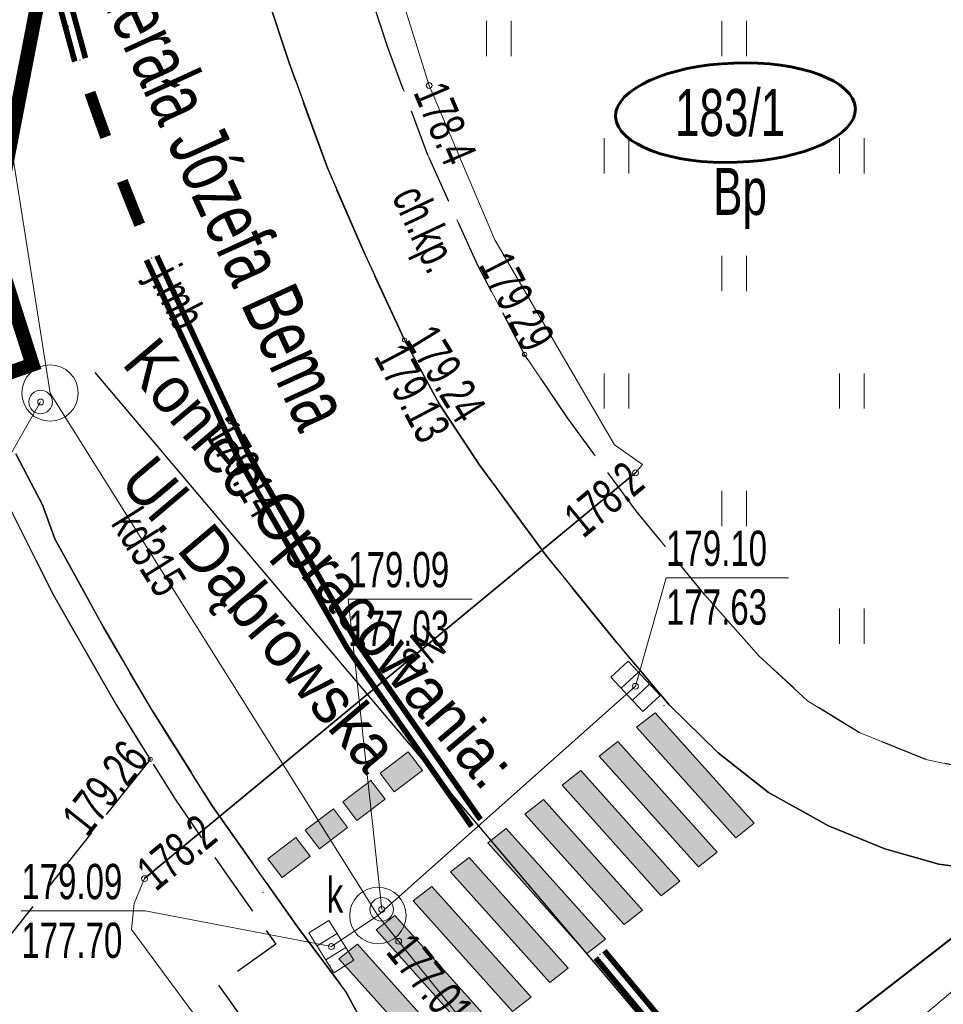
# Model space of a CAD drawing. Header units: metres. Extents: x 7429064 to 7431133, y 5709479 to 5714472.
# Tile 163 of 176: x 7429850 to 7429870, y 5710172 to 5710193. Entities that reach past the tile are written whole.
import ezdxf
from ezdxf.enums import TextEntityAlignment as Align

# ---------------------------------------------------------------- set-up
doc = ezdxf.new("R2010")
doc.units = ezdxf.units.M
for name, pattern in [('1', [0]), ('2_KTCR02', [1.5, 1, -0.5]), ('2_KTJZ01', [2, 1.5, -0.5]), ('2_KTKR01', [0]), ('2_PTTU', [1.5, 1, -0.5]), ('3_14', [1, -1]), ('3_KTCR02', [1.5, 1, -0.5]), ('3_KTJZ01', [2, 1.5, -0.5]), ('3_KTKR01', [0]), ('3_PTTU', [1.5, 1, -0.5]), ('4_SUBP02_05', [0]), ('4_SUOP03_13', [0]), ('4_SUPE_01', [0]), ('4_SUPK_01', [0]), ('4_SUPT_01', [0]), ('7_1', [0]), ('7_SUBP02_05', [0]), ('7_SUOP03_03', [0]), ('7_SUPE_01', [0]), ('7_SUPK_01', [0]), ('7_SUPT_01', [0]), ('ACAD_ISO03W100', [30, 12, -18]), ('HIDDEN', [0.375, 0.25, -0.125])]:
    doc.linetypes.add(name, pattern=pattern)
for name, color, linetype in [('_1_Mapa', 7, 'Continuous'), ('_1_X-REFY', 7, 'Continuous'), ('C-DROGI-SYTUACJA-ETYKIETY', 7, 'Continuous'), ('zzz.gaHSDomyslna', 7, 'Continuous')]:
    doc.layers.add(name, color=color, linetype=linetype)
for name, color, linetype, lineweight in [('_D_7_TEREN NIEZBEDNY DLA OB_BUD', 252, 'HIDDEN', 50), ('DZIAŁKI_WEJCIE _SIECI', 30, 'ACAD_ISO03W100', 60), ('gaPoziome', 7, 'Continuous', 30), ('KTCR_E_T_1', 252, 'Continuous', 15), ('KTCR_L_1', 252, '2_KTCR02', 30), ('KTJZ_E_T_0', 252, 'Continuous', 15), ('KTJZ_L_0', 252, '2_KTJZ01', 30), ('KTKR_L_0', 252, '2_KTKR01', 30), ('KTUL_E_T_0', 252, 'Continuous', 25), ('PTTU_L_2', 252, '2_PTTU', 18), ('RTPW_T_1', 252, 'Continuous', 15), ('SUBK_L_0', 252, '4_SUBP02_05', 18), ('SUOE_L_1', 252, '4_SUOP03_13', 35), ('SUPE_E_T_3', 252, 'Continuous', 15), ('SUPE_L_3', 252, '4_SUPE_01', 18), ('SUPK_E_T_0', 252, 'Continuous', 15), ('SUPK_L_0', 252, '4_SUPK_01', 18), ('SUPT_L_0', 252, '4_SUPT_01', 18), ('SUTE_T_0', 252, 'Continuous', 18), ('SUTK_T_0', 252, 'Continuous', 18), ('SUUK_E_T_3', 252, 'Continuous', 15), ('SUUK_T_0', 252, 'Continuous', 18), ('SUUK_T_4', 252, 'Continuous', 18)]:
    doc.layers.add(name, color=color, linetype=linetype, lineweight=lineweight)
for name, color, linetype, lineweight, true_color in [('DZIALKA_L_0', 7, '1', 40, 0x008000), ('DZIALKA_T_0', 7, 'Continuous', 40, 0x008000), ('UZYTKI_T_0', 7, 'Continuous', 18, 0x008000)]:
    doc.layers.add(name, color=color, linetype=linetype, lineweight=lineweight, true_color=true_color)
doc.styles.add('wym500', font='arial.ttf', dxfattribs={"width": 0.9, "height": 0.9})

# ---------------------------------------------------------------- blocks, each defined once
blk = doc.blocks.new('3_PTTU04')
at = {"linetype": 'Continuous'}
for p, q in [((-0.2625, -0.375), (-0.2625, 0.375)), ((0.2625, -0.375), (0.2625, 0.375))]:
    blk.add_line(p, q, dxfattribs=at)
blk = doc.blocks.new('3_RTPW02')
at = {"linetype": 'Continuous'}
blk.add_circle((0, 0), 0.045, dxfattribs=at)
blk = doc.blocks.new('7_SUPS01_03')
at = {"linetype": 'Continuous'}
blk.add_circle((0, 0), 0.0625, dxfattribs=at)
blk = doc.blocks.new('7_SUPS01_05')
at = {"linetype": 'Continuous'}
blk.add_circle((0, 0), 0.0625, dxfattribs=at)
blk = doc.blocks.new('7_SUUS05')
at = {"linetype": 'Continuous'}
for p, q in [((-0.5, -0.25), (-0.5, 0.25)), ((-0.5, 0.25), (0.5, 0.25)), ((-0.175, 0.25), (-0.175, -0.25)), ((0.175, 0.25), (0.175, -0.25)), ((0.5, 0.25), (0.5, -0.25)), ((0.5, -0.25), (-0.5, -0.25))]:
    blk.add_line(p, q, dxfattribs=at)
blk = doc.blocks.new('7_SUUS22_01')
at = {"linetype": 'Continuous'}
blk.add_circle((0, 0), 0.25, dxfattribs=at)
blk = doc.blocks.new('X-ref_MDCP_Szara')
at = {"layer": 'DZIALKA_L_0', "linetype": '1'}
blk.add_line((7429875.74, 5710178.12), (7429856.42, 5710163.13), dxfattribs=at)
at = {"layer": 'KTCR_L_1', "linetype": '3_KTCR02'}
for p, q in [((7429857.782, 5710192.427), (7429856.989, 5710194.836)), ((7429855.08, 5710193.934), (7429855.682, 5710192.104)), ((7429858.634, 5710190.137), (7429857.782, 5710192.427)), ((7429855.682, 5710192.104), (7429856.505, 5710189.845)), ((7429859.697, 5710187.788), (7429858.634, 5710190.137)), ((7429856.505, 5710189.845), (7429857.297, 5710188.016)), ((7429857.297, 5710188.016), (7429858.138, 5710186.207)), ((7429860.689, 5710185.899), (7429859.697, 5710187.788)), ((7429858.138, 5710186.207), (7429858.87, 5710184.847)), ((7429861.6, 5710184.55), (7429860.689, 5710185.899)), ((7429858.87, 5710184.847), (7429859.721, 5710183.558)), ((7429863.053, 5710182.581), (7429861.6, 5710184.55)), ((7429850.442, 5710182.698), (7429849.87, 5710183.788)), ((7429859.721, 5710183.558), (7429861.143, 5710181.629)), ((7429849.631, 5710182.857), (7429850.644, 5710180.828)), ((7429850.702, 5710181.978), (7429850.442, 5710182.698)), ((7429864.515, 5710180.793), (7429863.053, 5710182.581)), ((7429851.734, 5710180.099), (7429850.702, 5710181.978)), ((7429861.143, 5710181.629), (7429862.656, 5710179.761)), ((7429850.644, 5710180.828), (7429851.996, 5710178.459)), ((7429865.676, 5710179.484), (7429864.515, 5710180.793)), ((7429852.796, 5710178.28), (7429851.734, 5710180.099)), ((7429862.656, 5710179.761), (7429863.757, 5710178.452)), ((7429866.707, 5710178.535), (7429865.676, 5710179.484)), ((7429867.788, 5710177.866), (7429866.707, 5710178.535)), ((7429851.996, 5710178.459), (7429853.258, 5710176.441)), ((7429854.048, 5710176.301), (7429852.796, 5710178.28)), ((7429863.757, 5710178.452), (7429864.808, 5710177.423)), ((7429869.219, 5710177.287), (7429867.788, 5710177.866)), ((7429864.808, 5710177.423), (7429865.879, 5710176.584)), ((7429870.609, 5710176.989), (7429869.219, 5710177.287)), ((7429853.258, 5710176.441), (7429854.33, 5710174.872)), ((7429865.879, 5710176.584), (7429867.15, 5710175.875)), ((7429855.861, 5710173.723), (7429854.048, 5710176.301)), ((7429867.15, 5710175.875), (7429868.351, 5710175.386)), ((7429868.351, 5710175.386), (7429869.501, 5710175.058)), ((7429869.501, 5710175.058), (7429870.901, 5710174.869)), ((7429854.33, 5710174.872), (7429855.402, 5710173.353)), ((7429856.883, 5710172.354), (7429855.861, 5710173.723)), ((7429855.402, 5710173.353), (7429854.182, 5710172.481)), ((7429854.182, 5710172.481), (7429855.294, 5710170.922)), ((7429857.755, 5710170.755), (7429856.883, 5710172.354))]:
    blk.add_line(p, q, dxfattribs=at)
at = {"layer": 'KTJZ_L_0', "linetype": '3_KTJZ01'}
for p, q in [((7429855.682, 5710192.104), (7429855.08, 5710193.934)), ((7429856.505, 5710189.845), (7429855.682, 5710192.104)), ((7429857.297, 5710188.016), (7429856.505, 5710189.845)), ((7429858.138, 5710186.207), (7429857.297, 5710188.016)), ((7429858.87, 5710184.847), (7429858.138, 5710186.207)), ((7429859.721, 5710183.558), (7429858.87, 5710184.847)), ((7429849.87, 5710183.788), (7429850.442, 5710182.698)), ((7429861.143, 5710181.629), (7429859.721, 5710183.558)), ((7429850.442, 5710182.698), (7429850.702, 5710181.978)), ((7429850.702, 5710181.978), (7429851.734, 5710180.099)), ((7429862.656, 5710179.761), (7429861.143, 5710181.629)), ((7429851.734, 5710180.099), (7429852.796, 5710178.28)), ((7429863.757, 5710178.452), (7429862.656, 5710179.761)), ((7429852.796, 5710178.28), (7429854.048, 5710176.301)), ((7429864.808, 5710177.423), (7429863.757, 5710178.452)), ((7429852.729, 5710177.287), (7429844.93, 5710167.5)), ((7429865.879, 5710176.584), (7429864.808, 5710177.423)), ((7429867.15, 5710175.875), (7429865.879, 5710176.584)), ((7429854.048, 5710176.301), (7429855.861, 5710173.723)), ((7429868.351, 5710175.386), (7429867.15, 5710175.875)), ((7429869.501, 5710175.058), (7429868.351, 5710175.386)), ((7429870.901, 5710174.869), (7429869.501, 5710175.058)), ((7429855.861, 5710173.723), (7429856.883, 5710172.354)), ((7429856.883, 5710172.354), (7429857.755, 5710170.755))]:
    blk.add_line(p, q, dxfattribs=at)
at = {"layer": 'KTJZ_L_0', "linetype": '3_14'}
for p, q in [((7429849.631, 5710182.857), (7429850.644, 5710180.828)), ((7429850.644, 5710180.828), (7429851.996, 5710178.459)), ((7429851.996, 5710178.459), (7429852.729, 5710177.287))]:
    blk.add_line(p, q, dxfattribs=at)
at = {"layer": 'KTKR_L_0', "linetype": '3_KTKR01'}
for p, q in [((7429855.08, 5710193.934), (7429855.682, 5710192.104)), ((7429855.682, 5710192.104), (7429856.505, 5710189.845)), ((7429856.505, 5710189.845), (7429857.297, 5710188.016)), ((7429857.297, 5710188.016), (7429858.138, 5710186.207)), ((7429858.138, 5710186.207), (7429858.87, 5710184.847)), ((7429858.87, 5710184.847), (7429859.721, 5710183.558)), ((7429850.442, 5710182.698), (7429849.87, 5710183.788)), ((7429859.721, 5710183.558), (7429861.143, 5710181.629)), ((7429850.702, 5710181.978), (7429850.442, 5710182.698)), ((7429851.734, 5710180.099), (7429850.702, 5710181.978)), ((7429861.143, 5710181.629), (7429862.656, 5710179.761)), ((7429852.796, 5710178.28), (7429851.734, 5710180.099)), ((7429862.656, 5710179.761), (7429863.757, 5710178.452)), ((7429854.048, 5710176.301), (7429852.796, 5710178.28)), ((7429863.757, 5710178.452), (7429864.808, 5710177.423)), ((7429864.808, 5710177.423), (7429865.879, 5710176.584)), ((7429865.879, 5710176.584), (7429867.15, 5710175.875)), ((7429855.861, 5710173.723), (7429854.048, 5710176.301)), ((7429867.15, 5710175.875), (7429868.351, 5710175.386)), ((7429868.351, 5710175.386), (7429869.501, 5710175.058)), ((7429869.501, 5710175.058), (7429870.901, 5710174.869)), ((7429856.883, 5710172.354), (7429855.861, 5710173.723)), ((7429857.755, 5710170.755), (7429856.883, 5710172.354))]:
    blk.add_line(p, q, dxfattribs=at)
at = {"layer": 'PTTU_L_2', "linetype": '3_PTTU'}
for p, q in [((7429856.989, 5710194.836), (7429857.782, 5710192.427)), ((7429857.782, 5710192.427), (7429858.634, 5710190.137)), ((7429858.634, 5710190.137), (7429859.697, 5710187.788)), ((7429859.697, 5710187.788), (7429860.689, 5710185.899)), ((7429860.689, 5710185.899), (7429861.6, 5710184.55)), ((7429861.6, 5710184.55), (7429863.053, 5710182.581)), ((7429863.053, 5710182.581), (7429864.515, 5710180.793)), ((7429864.515, 5710180.793), (7429865.676, 5710179.484)), ((7429865.676, 5710179.484), (7429866.707, 5710178.535)), ((7429866.707, 5710178.535), (7429867.788, 5710177.866)), ((7429867.788, 5710177.866), (7429869.219, 5710177.287)), ((7429869.219, 5710177.287), (7429870.609, 5710176.989))]:
    blk.add_line(p, q, dxfattribs=at)
at = {"layer": 'SUBK_L_0', "linetype": '7_SUBP02_05'}
for centre in [(7429850.599, 5710185.079), (7429857.571, 5710173.965)]:
    blk.add_circle(centre, 0.6, dxfattribs=at)
at = {"layer": 'SUOE_L_1', "linetype": '7_SUOP03_03'}
blk.add_line((7429852.61, 5710174.75), (7429863.05, 5710183.38), dxfattribs=at)
at = {"layer": 'SUOE_L_1', "linetype": '7_1'}
blk.add_line((7429852.61, 5710174.75), (7429863.05, 5710183.38), dxfattribs=at)
at = {"layer": 'SUPE_L_3', "linetype": '7_SUPE_01'}
for p, q in [((7429858.66, 5710191.62), (7429857.2, 5710196.31)), ((7429860.06, 5710188.34), (7429858.66, 5710191.62)), ((7429862.6, 5710183.98), (7429860.06, 5710188.34)), ((7429863.2, 5710183.56), (7429862.6, 5710183.98)), ((7429863.05, 5710183.38), (7429863.2, 5710183.56)), ((7429852.61, 5710174.75), (7429863.05, 5710183.38)), ((7429852.39, 5710174.22), (7429852.61, 5710174.75)), ((7429852.33, 5710173.67), (7429852.39, 5710174.22)), ((7429854.18, 5710171.17), (7429852.33, 5710173.67))]:
    blk.add_line(p, q, dxfattribs=at)
at = {"layer": 'SUPK_L_0', "linetype": '7_SUPK_01'}
for p, q in [((7429850.599, 5710185.079), (7429847.587, 5710204.194)), ((7429857.571, 5710173.965), (7429850.599, 5710185.079)), ((7429857.571, 5710173.965), (7429863.046, 5710178.841)), ((7429856.582, 5710173.304), (7429857.571, 5710173.965)), ((7429865.13, 5710164.57), (7429857.571, 5710173.965))]:
    blk.add_line(p, q, dxfattribs=at)
at = {"layer": 'SUPK_L_0', "linetype": '7_1'}
for p, q in [((7429850.599, 5710185.079), (7429847.587, 5710204.194)), ((7429857.571, 5710173.965), (7429850.599, 5710185.079)), ((7429857.571, 5710173.965), (7429863.046, 5710178.841)), ((7429856.582, 5710173.304), (7429857.571, 5710173.965)), ((7429865.13, 5710164.57), (7429857.571, 5710173.965))]:
    blk.add_line(p, q, dxfattribs=at)
at = {"layer": 'SUPT_L_0', "linetype": '7_SUPT_01'}
blk.add_line((7429846.61, 5710152.83), (7429874.83, 5710176.61), dxfattribs=at)
at = {"layer": 'SUTK_T_0', "linetype": 'Continuous'}
for p, q in [((7429850.399, 5710184.888), (7429849.101, 5710182.63)), ((7429863.046, 5710178.841), (7429863.698, 5710181.151)), ((7429863.698, 5710181.151), (7429866.304, 5710181.151)), ((7429857.651, 5710174.095), (7429856.939, 5710180.697)), ((7429856.939, 5710180.697), (7429859.572, 5710180.697)), ((7429849.989, 5710174.063), (7429852.622, 5710174.063)), ((7429856.582, 5710173.304), (7429852.622, 5710174.063))]:
    blk.add_line(p, q, dxfattribs=at)
at = {"layer": 'PTTU_L_2'}
for p in [(7429860.145, 5710192.621), (7429865.145, 5710192.621), (7429862.645, 5710190.121), (7429867.645, 5710190.121), (7429865.145, 5710187.621), (7429862.645, 5710185.121), (7429867.645, 5710185.121), (7429865.145, 5710182.621), (7429867.645, 5710180.121)]:
    blk.add_blockref('3_PTTU04', p, dxfattribs=at)
at = {"layer": 'RTPW_T_1'}
for p in [(7429858.138, 5710186.207), (7429860.689, 5710185.899), (7429854.2, 5710184.402), (7429852.729, 5710177.287)]:
    blk.add_blockref('3_RTPW02', p, dxfattribs=at)
at = {"layer": 'SUTE_T_0'}
for p in [(7429858.66, 5710191.62), (7429863.05, 5710183.38), (7429852.61, 5710174.75)]:
    blk.add_blockref('7_SUPS01_03', p, dxfattribs=at)
at = {"layer": 'SUTK_T_0'}
for p in [(7429850.399, 5710184.888), (7429863.046, 5710178.841), (7429857.651, 5710174.095), (7429858.012, 5710173.417), (7429856.582, 5710173.304)]:
    blk.add_blockref('7_SUPS01_05', p, dxfattribs=at)
at = {"layer": 'SUUK_T_0'}
for p, rotation in [((7429863.046, 5710178.841), 312.8580001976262), ((7429856.582, 5710173.304), 302.0237765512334)]:
    blk.add_blockref('7_SUUS05', p, dxfattribs=dict(at, rotation=rotation))
at = {"layer": 'SUUK_T_4'}
for p in [(7429850.399, 5710184.888), (7429857.651, 5710174.095)]:
    blk.add_blockref('7_SUUS22_01', p, dxfattribs=at)
at = {"layer": 'DZIALKA_T_0', "width": 0.7}
blk.add_text('183/1', height=1, dxfattribs=at).set_placement((7429863.888, 5710191.545), align=Align.TOP_LEFT)
at = {"layer": 'KTCR_E_T_1', "width": 0.7}
blk.add_text('ch.kp.', height=0.75, rotation=295.0836, dxfattribs=at).set_placement((7429858.508, 5710188.533), align=Align.MIDDLE)
at = {"layer": 'KTJZ_E_T_0', "width": 0.7}
blk.add_text('j.mb.', height=0.75, rotation=297.0665, dxfattribs=at).set_placement((7429853.277, 5710186.993), align=Align.MIDDLE)
at = {"layer": 'KTUL_E_T_0', "width": 0.7}
blk.add_text('Generała Józefa Bema', height=1.25, rotation=294.5438, dxfattribs=at).set_placement((7429854.03, 5710189.918), align=Align.MIDDLE)
at = {"layer": 'RTPW_T_1', "width": 0.7}
for s, rotation, p in [('179.29', 297.23, (7429860.689, 5710185.899)), ('179.26', 51.4478, (7429852.729, 5710177.287))]:
    blk.add_text(s, height=0.75, rotation=rotation, dxfattribs=at).set_placement(p, align=Align.RIGHT)
blk.add_text('179.24', height=0.75, rotation=301.6239, dxfattribs=at).set_placement((7429858.138, 5710186.207))
blk.add_text('179.13', height=0.75, rotation=297.8153, dxfattribs=at).set_placement((7429858.138, 5710186.207), align=Align.TOP_LEFT)
blk.add_text('179.14', height=0.75, rotation=299.877, dxfattribs=at).set_placement((7429854.2, 5710184.402), align=Align.MIDDLE_LEFT)
at = {"layer": 'SUPE_E_T_3', "width": 0.7}
blk.add_text('eN', height=0.75, rotation=39.5781, dxfattribs=at).set_placement((7429858.487, 5710179.608), align=Align.MIDDLE)
at = {"layer": 'SUPK_E_T_0', "width": 0.7}
blk.add_text('kd315', height=0.75, rotation=302.1021, dxfattribs=at).set_placement((7429852.717, 5710181.703), align=Align.MIDDLE)
at = {"layer": 'SUTE_T_0', "width": 0.7}
for s, rotation, p in [('178.4', 293.1142, (7429858.66, 5710191.62)), ('178.2', 39.5781, (7429852.61, 5710174.75))]:
    blk.add_text(s, height=0.75, rotation=rotation, dxfattribs=at).set_placement(p, align=Align.MIDDLE_LEFT)
blk.add_text('178.2', height=0.75, rotation=39.6029, dxfattribs=at).set_placement((7429863.05, 5710183.38), align=Align.MIDDLE_RIGHT)
at = {"layer": 'SUTK_T_0', "width": 0.7}
for s, p in [('179.10', (7429863.698, 5710182.151)), ('179.09', (7429856.939, 5710181.697)), ('177.63', (7429863.698, 5710180.901)), ('177.03', (7429856.939, 5710180.447)), ('179.09', (7429849.989, 5710175.063)), ('177.70', (7429849.989, 5710173.813))]:
    blk.add_text(s, height=0.75, dxfattribs=at).set_placement(p, align=Align.TOP_LEFT)
blk.add_text('177.01', height=0.75, rotation=308.8188, dxfattribs=at).set_placement((7429858.012, 5710173.417), align=Align.MIDDLE_LEFT)
at = {"layer": 'SUUK_E_T_3', "width": 0.7}
blk.add_text('k', height=0.75, dxfattribs=at).set_placement((7429856.482, 5710174.029))
at = {"layer": 'UZYTKI_T_0', "width": 0.7}
blk.add_text('Bp', height=1, dxfattribs=at).set_placement((7429864.699, 5710189.867), align=Align.TOP_LEFT)
blk = doc.blocks.new('gaHSPos')
at = {"color": 0, "linetype": 'Continuous', "lineweight": 0}
blk.add_point((0, 0), dxfattribs=at)
blk = doc.blocks.new('*U292')
at = {"layer": 'zzz.gaHSDomyslna'}
for points in [[(6.328, 4.926), (6.723, 5.234), (4.615, 7.587), (4.219, 7.279)], [(5.537, 4.31), (5.932, 4.618), (3.824, 6.971), (3.428, 6.663)], [(4.746, 3.694), (5.141, 4.002), (3.033, 6.355), (2.637, 6.047)], [(3.955, 3.079), (4.35, 3.387), (2.242, 5.74), (1.846, 5.432)], [(3.164, 2.463), (3.559, 2.771), (1.451, 5.124), (1.055, 4.816)], [(2.373, 1.847), (2.768, 2.155), (0.66, 4.508), (0.264, 4.2)], [(1.582, 1.231), (1.977, 1.539), (-0.131, 3.892), (-0.527, 3.585)], [(0.791, 0.616), (1.186, 0.924), (-0.922, 3.277), (-1.318, 2.969)], [(0, 0), (0.395, 0.308), (-1.713, 2.661), (-2.109, 2.353)]]:
    blk.add_hatch(color=251, dxfattribs=at).paths.add_polyline_path(points)
at = {"layer": 'zzz.gaHSDomyslna', "color": 251, "linetype": 'Continuous', "lineweight": 0}
for points in [[(6.328, 4.926), (6.723, 5.234), (4.615, 7.587), (4.219, 7.279), (6.328, 4.926)], [(5.537, 4.31), (5.932, 4.618), (3.824, 6.971), (3.428, 6.663), (5.537, 4.31)], [(4.746, 3.694), (5.141, 4.002), (3.033, 6.355), (2.637, 6.047), (4.746, 3.694)], [(3.955, 3.079), (4.35, 3.387), (2.242, 5.74), (1.846, 5.432), (3.955, 3.079)], [(3.164, 2.463), (3.559, 2.771), (1.451, 5.124), (1.055, 4.816), (3.164, 2.463)], [(2.373, 1.847), (2.768, 2.155), (0.66, 4.508), (0.264, 4.2), (2.373, 1.847)], [(1.582, 1.231), (1.977, 1.539), (-0.131, 3.892), (-0.527, 3.585), (1.582, 1.231)], [(0.791, 0.616), (1.186, 0.924), (-0.922, 3.277), (-1.318, 2.969), (0.791, 0.616)], [(0, 0), (0.395, 0.308), (-1.713, 2.661), (-2.109, 2.353), (0, 0)]]:
    blk.add_lwpolyline(points, close=True, dxfattribs=at)
at = {"layer": 'zzz.gaHSDomyslna', "color": 251}
for p in [(4.807, 7.736), (-2.301, 2.203)]:
    blk.add_blockref('gaHSPos', p, dxfattribs=at)
blk = doc.blocks.new('*U294')
at = {"layer": 'zzz.gaHSDomyslna', "color": 251}
for points in [[(3.777, -4.348, 0.12, 0.12, 0), (0.092, 0.077, 0.12, 0.12, 0)], [(3.593, -4.502, 0.12, 0.12, 0), (-0.092, -0.077, 0.12, 0.12, 0)]]:
    blk.add_lwpolyline(points, format="xyseb", dxfattribs=at)
at = {"color": 251}
for p in [(0, 0), (3.685, -4.425)]:
    blk.add_blockref('gaHSPos', p, dxfattribs=at)
blk = doc.blocks.new('*U243')
at = {"layer": 'zzz.gaHSDomyslna', "color": 251}
for points in [[(-7.009, 11.973, 0.12, 0.12, 0.066065), (-0.095, -0.073, 0.12, 0.12, 0)], [(-6.787, 12.064, 0.12, 0.12, 0.066065), (0.095, 0.073, 0.12, 0.12, 0)]]:
    blk.add_lwpolyline(points, format="xyseb", dxfattribs=at)
at = {"color": 251}
for p in [(-6.898, 12.019), (0, 0)]:
    blk.add_blockref('gaHSPos', p, dxfattribs=at)
blk = doc.blocks.new('zk.P-14')
at = {"linetype": 'Continuous', "lineweight": 0}
blk.add_hatch(color=0, dxfattribs=at).paths.add_polyline_path([(0.375, -0.5), (0.375, 0), (-0.375, 0), (-0.375, -0.5)])
at = {"color": 0, "linetype": 'Continuous', "lineweight": 0}
blk.add_lwpolyline([(-0.375, 0), (0.375, 0), (0.375, -0.5), (-0.375, -0.5), (-0.375, 0)], dxfattribs=at)
blk = doc.blocks.new('*U244')
at = {"layer": 'zzz.gaHSDomyslna', "color": 251, "rotation": 217.394709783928}
for p in [(-0.298, -0.228), (-1.092, -0.835), (-1.887, -1.442), (-2.681, -2.05)]:
    blk.add_blockref('zk.P-14', p, dxfattribs=at)
at = {"layer": 'zzz.gaHSDomyslna', "color": 251}
for p in [(0, 0), (-3.391, -2.592)]:
    blk.add_blockref('gaHSPos', p, dxfattribs=at)
blk = doc.blocks.new('*U245')
at = {"layer": 'zzz.gaHSDomyslna', "color": 140}
for points in [[(-0.723, 1.864, 0.24, 0.24, -0.004747), (-1.058, 2.807, 0.24, 0.24, 0)], [(0, 0, 0.24, 0.24, -0.004747), (-0.371, 0.929, 0.24, 0.24, 0)]]:
    blk.add_lwpolyline(points, format="xyseb", dxfattribs=at)
at = {"color": 140}
for p in [(-1.521, 4.212), (0, 0)]:
    blk.add_blockref('gaHSPos', p, dxfattribs=at)
blk = doc.blocks.new('*U246')
at = {"layer": 'zzz.gaHSDomyslna', "color": 251}
for points in [[(-2.416, 12.217, 0.12, 0.12, 0.059251), (-0.114, -0.036, 0.12, 0.12, 0)], [(-2.177, 12.233, 0.12, 0.12, 0.059251), (0.114, 0.036, 0.12, 0.12, 0)]]:
    blk.add_lwpolyline(points, format="xyseb", dxfattribs=at)
at = {"color": 251}
for p in [(-2.297, 12.225), (0, 0)]:
    blk.add_blockref('gaHSPos', p, dxfattribs=at)
blk = doc.blocks.new('X-ref_SOR')
at = {"layer": 'gaPoziome'}
for name, p in [('*U246', (7429851.239, 5710192.165)), ('*U245', (7429852.507, 5710188.66)), ('*U243', (7429859.658, 5710175.934)), ('*U292', (7429858.85, 5710170.692)), ('*U244', (7429858.516, 5710177.05)), ('*U294', (7429862.293, 5710173.139))]:
    blk.add_blockref(name, p, dxfattribs=at)
blk = doc.blocks.new('OŚ_Dąbrowskiego_1')
at = {"layer": 'C-DROGI-SYTUACJA-ETYKIETY', "color": 7, "linetype": 'Continuous', "lineweight": -3}
blk.add_line((7429867.707, 5710166.429), (7429851.56, 5710185.515), dxfattribs=at)
at = {"layer": 'C-DROGI-SYTUACJA-ETYKIETY', "color": 7, "linetype": 'Continuous', "lineweight": -3, "insert": (7429854.459, 5710179.863), "char_height": 1, "attachment_point": 8, "rotation": 310.2315, "style": 'wym500'}
blk.add_mtext('Koniec Opracowania: \\PUl. Dąbrowska', dxfattribs=at)

msp = doc.modelspace()

# ---------------------------------------------------------------- linework, layer by layer
at = {"layer": '_D_7_TEREN NIEZBEDNY DLA OB_BUD', "ltscale": 10, "const_width": 0.3, "flags": 128}
msp.add_lwpolyline([(7429838.642, 5710133.498), (7429838.163, 5710130.983), (7429669.785, 5709988.07), (7429674.221, 5709982.833), (7429665.132, 5709974.906), (7429667.705, 5709971.871), (7429662.832, 5709967.707), (7429665.637, 5709964.494), (7429637.109, 5709939.516), (7429616.438, 5709933.991), (7429410.711, 5709758.425), (7429398.46, 5709756.965), (7429363.725, 5709727.377), (7429364.497, 5709726.485), (7429330.157, 5709696.304), (7429317.553, 5709687.475), (7429303.139, 5709679.24), (7429296.402, 5709677.454), (7429295.854, 5709678.755), (7429285.213, 5709675.171), (7429285.468, 5709665.629), (7429278.469, 5709665.47), (7429278.347, 5709670.061), (7429254.481, 5709660.887), (7429229.937, 5709651.368), (7429224.487, 5709665.833), (7429244.657, 5709675.131), (7429249.847, 5709679.192), (7429269.079, 5709686.95), (7429282.549, 5709692.752), (7429296.468, 5709699.803), (7429307.464, 5709706.348), (7429318.986, 5709714.248), (7429330.313, 5709723.204), (7429495.004, 5709862.943), (7429615.273, 5709965.877), (7429632.42, 5709989.108), (7429648.373, 5710002.762), (7429661.377, 5710006.8), (7429669.911, 5710012.64), (7429707.476, 5710044.593), (7429834.508, 5710152.316), (7429838.121, 5710158.939), (7429844.755, 5710193.28), (7429843.741, 5710206.48), (7429852.314, 5710203.598), (7429849.368, 5710188.375), (7429850.227, 5710185.684), (7429848.746, 5710185.163), (7429846.827, 5710175.247), (7429842.58, 5710153.283), (7429856.534, 5710164.104), (7429864.199, 5710154.59)], close=True, dxfattribs=at)
at = {"layer": 'DZIAŁKI_WEJCIE _SIECI'}
msp.add_ellipse((7429865.174, 5710191.042, -77.987), major_axis=(2.55, 0.092), ratio=0.413943, dxfattribs=at)

# ---------------------------------------------------------------- block references
at = {"layer": '_1_Mapa'}
msp.add_blockref('X-ref_MDCP_Szara', (0, 0), dxfattribs=at)
at = {"layer": '_1_X-REFY'}
for name in ['X-ref_SOR', 'OŚ_Dąbrowskiego_1']:
    msp.add_blockref(name, (0, 0), dxfattribs=at)

doc.saveas('drawing.dxf')
